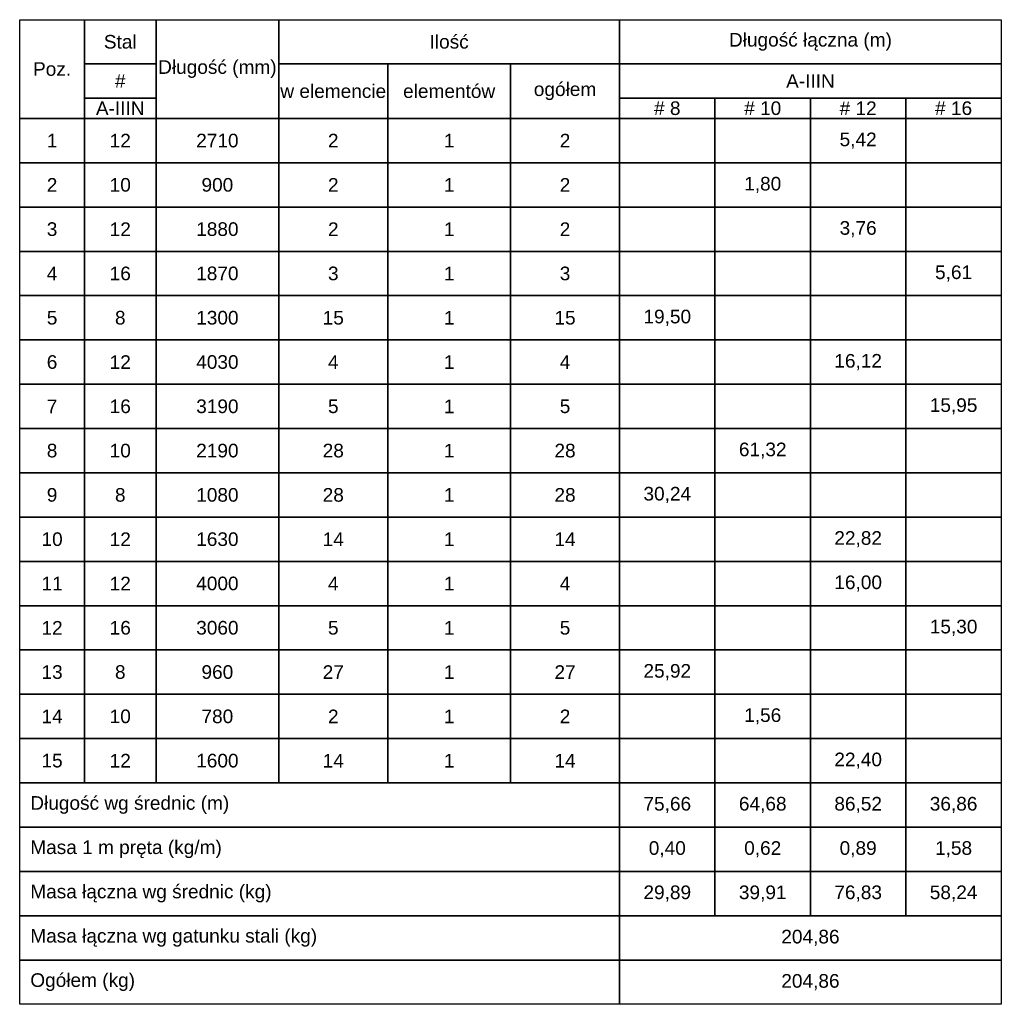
# Model space of a CAD drawing. Extents: x -1474 to 113191, y 0 to 75879.
# Tile 11 of 11: x 110311 to 113191, y 362 to 3252. Entities that reach past the tile are written whole.
import ezdxf

# ---------------------------------------------------------------- set-up
doc = ezdxf.new("R2010")
doc.units = 0
doc.header["$LTSCALE"] = 8
doc.header["$MEASUREMENT"] = 0
doc.layers.add('RCAD_tabele zbrojenia', color=7, linetype='Continuous')
doc.styles.add('style2', font='arial.ttf', dxfattribs={"height": 40})

msp = doc.modelspace()

# ---------------------------------------------------------------- linework, layer by layer
at = {"layer": 'RCAD_tabele zbrojenia', "color": 242}
for p, q in [((110311.12156, 3251.59317), (113191.12156, 3251.59317)), ((110311.12156, 361.59317), (110311.12156, 3251.59317)), ((110311.12156, 3251.59317), (110501.12156, 3251.59317)), ((110311.12156, 2961.59317), (110311.12156, 3251.59317)), ((110501.12156, 3251.59317), (110501.12156, 2961.59317)), ((110501.12156, 3251.59317), (110711.12156, 3251.59317)), ((110501.12156, 3121.59317), (110501.12156, 3251.59317)), ((110711.12156, 3251.59317), (111071.12156, 3251.59317)), ((110711.12156, 2961.59317), (110711.12156, 3251.59317)), ((110711.12156, 3251.59317), (110711.12156, 3121.59317)), ((111071.12156, 3251.59317), (111071.12156, 2961.59317)), ((111071.12156, 3251.59317), (112071.12156, 3251.59317)), ((111071.12156, 3121.59317), (111071.12156, 3251.59317)), ((112071.12156, 3251.59317), (112071.12156, 3121.59317)), ((112071.12156, 3251.59317), (113191.12156, 3251.59317)), ((112071.12156, 3121.59317), (112071.12156, 3251.59317)), ((113191.12156, 3251.59317), (113191.12156, 361.59317)), ((113191.12156, 3251.59317), (113191.12156, 3121.59317)), ((110711.12156, 3121.59317), (110501.12156, 3121.59317)), ((110501.12156, 3121.59317), (110711.12156, 3121.59317)), ((110501.12156, 3021.59317), (110501.12156, 3121.59317)), ((110711.12156, 3121.59317), (110711.12156, 3021.59317)), ((112071.12156, 3121.59317), (111071.12156, 3121.59317)), ((111071.12156, 3121.59317), (111391.12156, 3121.59317)), ((111071.12156, 2961.59317), (111071.12156, 3121.59317)), ((111391.12156, 3121.59317), (111751.12156, 3121.59317)), ((111391.12156, 2961.59317), (111391.12156, 3121.59317)), ((111391.12156, 3121.59317), (111391.12156, 2961.59317)), ((111751.12156, 3121.59317), (112071.12156, 3121.59317)), ((111751.12156, 2961.59317), (111751.12156, 3121.59317)), ((111751.12156, 3121.59317), (111751.12156, 2961.59317)), ((112071.12156, 3121.59317), (112071.12156, 2961.59317)), ((113191.12156, 3121.59317), (112071.12156, 3121.59317)), ((112071.12156, 3121.59317), (113191.12156, 3121.59317)), ((112071.12156, 3021.59317), (112071.12156, 3121.59317)), ((113191.12156, 3121.59317), (113191.12156, 3021.59317)), ((110711.12156, 3021.59317), (110501.12156, 3021.59317)), ((110501.12156, 3021.59317), (110711.12156, 3021.59317)), ((110501.12156, 2961.59317), (110501.12156, 3021.59317)), ((110711.12156, 3021.59317), (110711.12156, 2961.59317)), ((113191.12156, 3021.59317), (112071.12156, 3021.59317)), ((112071.12156, 3021.59317), (112351.12156, 3021.59317)), ((112071.12156, 2961.59317), (112071.12156, 3021.59317)), ((112351.12156, 3021.59317), (112351.12156, 2961.59317)), ((112351.12156, 3021.59317), (112631.12156, 3021.59317)), ((112351.12156, 2961.59317), (112351.12156, 3021.59317)), ((112631.12156, 3021.59317), (112631.12156, 2961.59317)), ((112631.12156, 3021.59317), (112911.12156, 3021.59317)), ((112631.12156, 2961.59317), (112631.12156, 3021.59317)), ((112911.12156, 3021.59317), (112911.12156, 2961.59317)), ((112911.12156, 3021.59317), (113191.12156, 3021.59317)), ((112911.12156, 2961.59317), (112911.12156, 3021.59317)), ((113191.12156, 3021.59317), (113191.12156, 2961.59317)), ((110501.12156, 2961.59317), (110311.12156, 2961.59317)), ((110311.12156, 2961.59317), (110501.12156, 2961.59317)), ((110311.12156, 2831.59317), (110311.12156, 2961.59317)), ((110711.12156, 2961.59317), (110501.12156, 2961.59317)), ((110501.12156, 2961.59317), (110501.12156, 2831.59317)), ((110501.12156, 2961.59317), (110711.12156, 2961.59317)), ((110501.12156, 2831.59317), (110501.12156, 2961.59317)), ((111071.12156, 2961.59317), (110711.12156, 2961.59317)), ((110711.12156, 2961.59317), (110711.12156, 2831.59317)), ((110711.12156, 2961.59317), (111071.12156, 2961.59317)), ((110711.12156, 2831.59317), (110711.12156, 2961.59317)), ((111391.12156, 2961.59317), (111071.12156, 2961.59317)), ((111071.12156, 2961.59317), (111071.12156, 2831.59317)), ((111071.12156, 2961.59317), (111391.12156, 2961.59317)), ((111071.12156, 2831.59317), (111071.12156, 2961.59317)), ((111751.12156, 2961.59317), (111391.12156, 2961.59317)), ((111391.12156, 2961.59317), (111391.12156, 2831.59317)), ((111391.12156, 2961.59317), (111751.12156, 2961.59317)), ((111391.12156, 2831.59317), (111391.12156, 2961.59317)), ((112071.12156, 2961.59317), (111751.12156, 2961.59317)), ((111751.12156, 2961.59317), (111751.12156, 2831.59317)), ((111751.12156, 2961.59317), (112071.12156, 2961.59317)), ((111751.12156, 2831.59317), (111751.12156, 2961.59317)), ((112351.12156, 2961.59317), (112071.12156, 2961.59317)), ((112071.12156, 2961.59317), (112071.12156, 2831.59317)), ((112071.12156, 2961.59317), (112351.12156, 2961.59317)), ((112071.12156, 2831.59317), (112071.12156, 2961.59317)), ((112631.12156, 2961.59317), (112351.12156, 2961.59317)), ((112351.12156, 2961.59317), (112351.12156, 2831.59317)), ((112351.12156, 2961.59317), (112631.12156, 2961.59317)), ((112351.12156, 2831.59317), (112351.12156, 2961.59317)), ((112911.12156, 2961.59317), (112631.12156, 2961.59317)), ((112631.12156, 2961.59317), (112631.12156, 2831.59317)), ((112631.12156, 2961.59317), (112911.12156, 2961.59317)), ((112631.12156, 2831.59317), (112631.12156, 2961.59317)), ((113191.12156, 2961.59317), (112911.12156, 2961.59317)), ((112911.12156, 2961.59317), (112911.12156, 2831.59317)), ((112911.12156, 2961.59317), (113191.12156, 2961.59317)), ((112911.12156, 2831.59317), (112911.12156, 2961.59317)), ((113191.12156, 2961.59317), (113191.12156, 2831.59317)), ((110501.12156, 2831.59317), (110311.12156, 2831.59317)), ((110311.12156, 2831.59317), (110501.12156, 2831.59317)), ((110311.12156, 2701.59317), (110311.12156, 2831.59317)), ((110711.12156, 2831.59317), (110501.12156, 2831.59317)), ((110501.12156, 2831.59317), (110501.12156, 2701.59317)), ((110501.12156, 2831.59317), (110711.12156, 2831.59317)), ((110501.12156, 2701.59317), (110501.12156, 2831.59317)), ((111071.12156, 2831.59317), (110711.12156, 2831.59317)), ((110711.12156, 2831.59317), (110711.12156, 2701.59317)), ((110711.12156, 2831.59317), (111071.12156, 2831.59317)), ((110711.12156, 2701.59317), (110711.12156, 2831.59317)), ((111391.12156, 2831.59317), (111071.12156, 2831.59317)), ((111071.12156, 2831.59317), (111071.12156, 2701.59317)), ((111071.12156, 2831.59317), (111391.12156, 2831.59317)), ((111071.12156, 2701.59317), (111071.12156, 2831.59317)), ((111751.12156, 2831.59317), (111391.12156, 2831.59317)), ((111391.12156, 2831.59317), (111391.12156, 2701.59317)), ((111391.12156, 2831.59317), (111751.12156, 2831.59317)), ((111391.12156, 2701.59317), (111391.12156, 2831.59317)), ((112071.12156, 2831.59317), (111751.12156, 2831.59317)), ((111751.12156, 2831.59317), (111751.12156, 2701.59317)), ((111751.12156, 2831.59317), (112071.12156, 2831.59317)), ((111751.12156, 2701.59317), (111751.12156, 2831.59317)), ((112351.12156, 2831.59317), (112071.12156, 2831.59317)), ((112071.12156, 2831.59317), (112071.12156, 2701.59317)), ((112071.12156, 2831.59317), (112351.12156, 2831.59317)), ((112071.12156, 2701.59317), (112071.12156, 2831.59317)), ((112631.12156, 2831.59317), (112351.12156, 2831.59317)), ((112351.12156, 2831.59317), (112351.12156, 2701.59317)), ((112351.12156, 2831.59317), (112631.12156, 2831.59317)), ((112351.12156, 2701.59317), (112351.12156, 2831.59317)), ((112911.12156, 2831.59317), (112631.12156, 2831.59317)), ((112631.12156, 2831.59317), (112631.12156, 2701.59317)), ((112631.12156, 2831.59317), (112911.12156, 2831.59317)), ((112631.12156, 2701.59317), (112631.12156, 2831.59317)), ((113191.12156, 2831.59317), (112911.12156, 2831.59317)), ((112911.12156, 2831.59317), (112911.12156, 2701.59317)), ((112911.12156, 2831.59317), (113191.12156, 2831.59317)), ((112911.12156, 2701.59317), (112911.12156, 2831.59317)), ((113191.12156, 2831.59317), (113191.12156, 2701.59317)), ((110501.12156, 2701.59317), (110311.12156, 2701.59317)), ((110311.12156, 2701.59317), (110501.12156, 2701.59317)), ((110311.12156, 2571.59317), (110311.12156, 2701.59317)), ((110711.12156, 2701.59317), (110501.12156, 2701.59317)), ((110501.12156, 2701.59317), (110501.12156, 2571.59317)), ((110501.12156, 2701.59317), (110711.12156, 2701.59317)), ((110501.12156, 2571.59317), (110501.12156, 2701.59317)), ((111071.12156, 2701.59317), (110711.12156, 2701.59317)), ((110711.12156, 2701.59317), (110711.12156, 2571.59317)), ((110711.12156, 2701.59317), (111071.12156, 2701.59317)), ((110711.12156, 2571.59317), (110711.12156, 2701.59317)), ((111391.12156, 2701.59317), (111071.12156, 2701.59317)), ((111071.12156, 2701.59317), (111071.12156, 2571.59317)), ((111071.12156, 2701.59317), (111391.12156, 2701.59317)), ((111071.12156, 2571.59317), (111071.12156, 2701.59317)), ((111751.12156, 2701.59317), (111391.12156, 2701.59317)), ((111391.12156, 2701.59317), (111391.12156, 2571.59317)), ((111391.12156, 2701.59317), (111751.12156, 2701.59317)), ((111391.12156, 2571.59317), (111391.12156, 2701.59317)), ((112071.12156, 2701.59317), (111751.12156, 2701.59317)), ((111751.12156, 2701.59317), (111751.12156, 2571.59317)), ((111751.12156, 2701.59317), (112071.12156, 2701.59317)), ((111751.12156, 2571.59317), (111751.12156, 2701.59317)), ((112351.12156, 2701.59317), (112071.12156, 2701.59317)), ((112071.12156, 2701.59317), (112071.12156, 2571.59317)), ((112071.12156, 2701.59317), (112351.12156, 2701.59317)), ((112071.12156, 2571.59317), (112071.12156, 2701.59317)), ((112631.12156, 2701.59317), (112351.12156, 2701.59317)), ((112351.12156, 2701.59317), (112351.12156, 2571.59317)), ((112351.12156, 2701.59317), (112631.12156, 2701.59317)), ((112351.12156, 2571.59317), (112351.12156, 2701.59317)), ((112911.12156, 2701.59317), (112631.12156, 2701.59317)), ((112631.12156, 2701.59317), (112631.12156, 2571.59317)), ((112631.12156, 2701.59317), (112911.12156, 2701.59317)), ((112631.12156, 2571.59317), (112631.12156, 2701.59317)), ((113191.12156, 2701.59317), (112911.12156, 2701.59317)), ((112911.12156, 2701.59317), (112911.12156, 2571.59317)), ((112911.12156, 2701.59317), (113191.12156, 2701.59317)), ((112911.12156, 2571.59317), (112911.12156, 2701.59317)), ((113191.12156, 2701.59317), (113191.12156, 2571.59317)), ((110501.12156, 2571.59317), (110311.12156, 2571.59317)), ((110311.12156, 2571.59317), (110501.12156, 2571.59317)), ((110311.12156, 2441.59317), (110311.12156, 2571.59317)), ((110711.12156, 2571.59317), (110501.12156, 2571.59317)), ((110501.12156, 2571.59317), (110501.12156, 2441.59317)), ((110501.12156, 2571.59317), (110711.12156, 2571.59317)), ((110501.12156, 2441.59317), (110501.12156, 2571.59317)), ((111071.12156, 2571.59317), (110711.12156, 2571.59317)), ((110711.12156, 2571.59317), (110711.12156, 2441.59317)), ((110711.12156, 2571.59317), (111071.12156, 2571.59317)), ((110711.12156, 2441.59317), (110711.12156, 2571.59317)), ((111391.12156, 2571.59317), (111071.12156, 2571.59317)), ((111071.12156, 2571.59317), (111071.12156, 2441.59317)), ((111071.12156, 2571.59317), (111391.12156, 2571.59317)), ((111071.12156, 2441.59317), (111071.12156, 2571.59317)), ((111751.12156, 2571.59317), (111391.12156, 2571.59317)), ((111391.12156, 2571.59317), (111391.12156, 2441.59317)), ((111391.12156, 2571.59317), (111751.12156, 2571.59317)), ((111391.12156, 2441.59317), (111391.12156, 2571.59317)), ((112071.12156, 2571.59317), (111751.12156, 2571.59317)), ((111751.12156, 2571.59317), (111751.12156, 2441.59317)), ((111751.12156, 2571.59317), (112071.12156, 2571.59317)), ((111751.12156, 2441.59317), (111751.12156, 2571.59317)), ((112351.12156, 2571.59317), (112071.12156, 2571.59317)), ((112071.12156, 2571.59317), (112071.12156, 2441.59317)), ((112071.12156, 2571.59317), (112351.12156, 2571.59317)), ((112071.12156, 2441.59317), (112071.12156, 2571.59317)), ((112631.12156, 2571.59317), (112351.12156, 2571.59317)), ((112351.12156, 2571.59317), (112351.12156, 2441.59317)), ((112351.12156, 2571.59317), (112631.12156, 2571.59317)), ((112351.12156, 2441.59317), (112351.12156, 2571.59317)), ((112911.12156, 2571.59317), (112631.12156, 2571.59317)), ((112631.12156, 2571.59317), (112631.12156, 2441.59317)), ((112631.12156, 2571.59317), (112911.12156, 2571.59317)), ((112631.12156, 2441.59317), (112631.12156, 2571.59317)), ((113191.12156, 2571.59317), (112911.12156, 2571.59317)), ((112911.12156, 2571.59317), (112911.12156, 2441.59317)), ((112911.12156, 2571.59317), (113191.12156, 2571.59317)), ((112911.12156, 2441.59317), (112911.12156, 2571.59317)), ((113191.12156, 2571.59317), (113191.12156, 2441.59317)), ((110501.12156, 2441.59317), (110311.12156, 2441.59317)), ((110311.12156, 2441.59317), (110501.12156, 2441.59317)), ((110311.12156, 2311.59317), (110311.12156, 2441.59317)), ((110711.12156, 2441.59317), (110501.12156, 2441.59317)), ((110501.12156, 2441.59317), (110501.12156, 2311.59317)), ((110501.12156, 2441.59317), (110711.12156, 2441.59317)), ((110501.12156, 2311.59317), (110501.12156, 2441.59317)), ((111071.12156, 2441.59317), (110711.12156, 2441.59317)), ((110711.12156, 2441.59317), (110711.12156, 2311.59317)), ((110711.12156, 2441.59317), (111071.12156, 2441.59317)), ((110711.12156, 2311.59317), (110711.12156, 2441.59317)), ((111391.12156, 2441.59317), (111071.12156, 2441.59317)), ((111071.12156, 2441.59317), (111071.12156, 2311.59317)), ((111071.12156, 2441.59317), (111391.12156, 2441.59317)), ((111071.12156, 2311.59317), (111071.12156, 2441.59317)), ((111751.12156, 2441.59317), (111391.12156, 2441.59317)), ((111391.12156, 2441.59317), (111391.12156, 2311.59317)), ((111391.12156, 2441.59317), (111751.12156, 2441.59317)), ((111391.12156, 2311.59317), (111391.12156, 2441.59317)), ((112071.12156, 2441.59317), (111751.12156, 2441.59317)), ((111751.12156, 2441.59317), (111751.12156, 2311.59317)), ((111751.12156, 2441.59317), (112071.12156, 2441.59317)), ((111751.12156, 2311.59317), (111751.12156, 2441.59317)), ((112351.12156, 2441.59317), (112071.12156, 2441.59317)), ((112071.12156, 2441.59317), (112071.12156, 2311.59317)), ((112071.12156, 2441.59317), (112351.12156, 2441.59317)), ((112071.12156, 2311.59317), (112071.12156, 2441.59317)), ((112631.12156, 2441.59317), (112351.12156, 2441.59317)), ((112351.12156, 2441.59317), (112351.12156, 2311.59317)), ((112351.12156, 2441.59317), (112631.12156, 2441.59317)), ((112351.12156, 2311.59317), (112351.12156, 2441.59317)), ((112911.12156, 2441.59317), (112631.12156, 2441.59317)), ((112631.12156, 2441.59317), (112631.12156, 2311.59317)), ((112631.12156, 2441.59317), (112911.12156, 2441.59317)), ((112631.12156, 2311.59317), (112631.12156, 2441.59317)), ((113191.12156, 2441.59317), (112911.12156, 2441.59317)), ((112911.12156, 2441.59317), (112911.12156, 2311.59317)), ((112911.12156, 2441.59317), (113191.12156, 2441.59317)), ((112911.12156, 2311.59317), (112911.12156, 2441.59317)), ((113191.12156, 2441.59317), (113191.12156, 2311.59317)), ((110501.12156, 2311.59317), (110311.12156, 2311.59317)), ((110311.12156, 2311.59317), (110501.12156, 2311.59317)), ((110311.12156, 2181.59317), (110311.12156, 2311.59317)), ((110711.12156, 2311.59317), (110501.12156, 2311.59317)), ((110501.12156, 2311.59317), (110501.12156, 2181.59317)), ((110501.12156, 2311.59317), (110711.12156, 2311.59317)), ((110501.12156, 2181.59317), (110501.12156, 2311.59317)), ((111071.12156, 2311.59317), (110711.12156, 2311.59317)), ((110711.12156, 2311.59317), (110711.12156, 2181.59317)), ((110711.12156, 2311.59317), (111071.12156, 2311.59317)), ((110711.12156, 2181.59317), (110711.12156, 2311.59317)), ((111391.12156, 2311.59317), (111071.12156, 2311.59317)), ((111071.12156, 2311.59317), (111071.12156, 2181.59317)), ((111071.12156, 2311.59317), (111391.12156, 2311.59317)), ((111071.12156, 2181.59317), (111071.12156, 2311.59317)), ((111751.12156, 2311.59317), (111391.12156, 2311.59317)), ((111391.12156, 2311.59317), (111391.12156, 2181.59317)), ((111391.12156, 2311.59317), (111751.12156, 2311.59317)), ((111391.12156, 2181.59317), (111391.12156, 2311.59317)), ((112071.12156, 2311.59317), (111751.12156, 2311.59317)), ((111751.12156, 2311.59317), (111751.12156, 2181.59317)), ((111751.12156, 2311.59317), (112071.12156, 2311.59317)), ((111751.12156, 2181.59317), (111751.12156, 2311.59317)), ((112351.12156, 2311.59317), (112071.12156, 2311.59317)), ((112071.12156, 2311.59317), (112071.12156, 2181.59317)), ((112071.12156, 2311.59317), (112351.12156, 2311.59317)), ((112071.12156, 2181.59317), (112071.12156, 2311.59317)), ((112631.12156, 2311.59317), (112351.12156, 2311.59317)), ((112351.12156, 2311.59317), (112351.12156, 2181.59317)), ((112351.12156, 2311.59317), (112631.12156, 2311.59317)), ((112351.12156, 2181.59317), (112351.12156, 2311.59317)), ((112911.12156, 2311.59317), (112631.12156, 2311.59317)), ((112631.12156, 2311.59317), (112631.12156, 2181.59317)), ((112631.12156, 2311.59317), (112911.12156, 2311.59317)), ((112631.12156, 2181.59317), (112631.12156, 2311.59317)), ((113191.12156, 2311.59317), (112911.12156, 2311.59317)), ((112911.12156, 2311.59317), (112911.12156, 2181.59317)), ((112911.12156, 2311.59317), (113191.12156, 2311.59317)), ((112911.12156, 2181.59317), (112911.12156, 2311.59317)), ((113191.12156, 2311.59317), (113191.12156, 2181.59317)), ((110501.12156, 2181.59317), (110311.12156, 2181.59317)), ((110311.12156, 2181.59317), (110501.12156, 2181.59317)), ((110311.12156, 2051.59317), (110311.12156, 2181.59317)), ((110711.12156, 2181.59317), (110501.12156, 2181.59317)), ((110501.12156, 2181.59317), (110501.12156, 2051.59317)), ((110501.12156, 2181.59317), (110711.12156, 2181.59317)), ((110501.12156, 2051.59317), (110501.12156, 2181.59317)), ((111071.12156, 2181.59317), (110711.12156, 2181.59317)), ((110711.12156, 2181.59317), (110711.12156, 2051.59317)), ((110711.12156, 2181.59317), (111071.12156, 2181.59317)), ((110711.12156, 2051.59317), (110711.12156, 2181.59317)), ((111391.12156, 2181.59317), (111071.12156, 2181.59317)), ((111071.12156, 2181.59317), (111071.12156, 2051.59317)), ((111071.12156, 2181.59317), (111391.12156, 2181.59317)), ((111071.12156, 2051.59317), (111071.12156, 2181.59317)), ((111751.12156, 2181.59317), (111391.12156, 2181.59317)), ((111391.12156, 2181.59317), (111391.12156, 2051.59317)), ((111391.12156, 2181.59317), (111751.12156, 2181.59317)), ((111391.12156, 2051.59317), (111391.12156, 2181.59317)), ((112071.12156, 2181.59317), (111751.12156, 2181.59317)), ((111751.12156, 2181.59317), (111751.12156, 2051.59317)), ((111751.12156, 2181.59317), (112071.12156, 2181.59317)), ((111751.12156, 2051.59317), (111751.12156, 2181.59317)), ((112351.12156, 2181.59317), (112071.12156, 2181.59317)), ((112071.12156, 2181.59317), (112071.12156, 2051.59317)), ((112071.12156, 2181.59317), (112351.12156, 2181.59317)), ((112071.12156, 2051.59317), (112071.12156, 2181.59317)), ((112631.12156, 2181.59317), (112351.12156, 2181.59317)), ((112351.12156, 2181.59317), (112351.12156, 2051.59317)), ((112351.12156, 2181.59317), (112631.12156, 2181.59317)), ((112351.12156, 2051.59317), (112351.12156, 2181.59317)), ((112911.12156, 2181.59317), (112631.12156, 2181.59317)), ((112631.12156, 2181.59317), (112631.12156, 2051.59317)), ((112631.12156, 2181.59317), (112911.12156, 2181.59317)), ((112631.12156, 2051.59317), (112631.12156, 2181.59317)), ((113191.12156, 2181.59317), (112911.12156, 2181.59317)), ((112911.12156, 2181.59317), (112911.12156, 2051.59317)), ((112911.12156, 2181.59317), (113191.12156, 2181.59317)), ((112911.12156, 2051.59317), (112911.12156, 2181.59317)), ((113191.12156, 2181.59317), (113191.12156, 2051.59317)), ((110501.12156, 2051.59317), (110311.12156, 2051.59317)), ((110311.12156, 2051.59317), (110501.12156, 2051.59317)), ((110311.12156, 1921.59317), (110311.12156, 2051.59317)), ((110711.12156, 2051.59317), (110501.12156, 2051.59317)), ((110501.12156, 2051.59317), (110501.12156, 1921.59317)), ((110501.12156, 2051.59317), (110711.12156, 2051.59317)), ((110501.12156, 1921.59317), (110501.12156, 2051.59317)), ((111071.12156, 2051.59317), (110711.12156, 2051.59317)), ((110711.12156, 2051.59317), (110711.12156, 1921.59317)), ((110711.12156, 2051.59317), (111071.12156, 2051.59317)), ((110711.12156, 1921.59317), (110711.12156, 2051.59317)), ((111391.12156, 2051.59317), (111071.12156, 2051.59317)), ((111071.12156, 2051.59317), (111071.12156, 1921.59317)), ((111071.12156, 2051.59317), (111391.12156, 2051.59317)), ((111071.12156, 1921.59317), (111071.12156, 2051.59317)), ((111751.12156, 2051.59317), (111391.12156, 2051.59317)), ((111391.12156, 2051.59317), (111391.12156, 1921.59317)), ((111391.12156, 2051.59317), (111751.12156, 2051.59317)), ((111391.12156, 1921.59317), (111391.12156, 2051.59317)), ((112071.12156, 2051.59317), (111751.12156, 2051.59317)), ((111751.12156, 2051.59317), (111751.12156, 1921.59317)), ((111751.12156, 2051.59317), (112071.12156, 2051.59317)), ((111751.12156, 1921.59317), (111751.12156, 2051.59317)), ((112351.12156, 2051.59317), (112071.12156, 2051.59317)), ((112071.12156, 2051.59317), (112071.12156, 1921.59317)), ((112071.12156, 2051.59317), (112351.12156, 2051.59317)), ((112071.12156, 1921.59317), (112071.12156, 2051.59317)), ((112631.12156, 2051.59317), (112351.12156, 2051.59317)), ((112351.12156, 2051.59317), (112351.12156, 1921.59317)), ((112351.12156, 2051.59317), (112631.12156, 2051.59317)), ((112351.12156, 1921.59317), (112351.12156, 2051.59317)), ((112911.12156, 2051.59317), (112631.12156, 2051.59317)), ((112631.12156, 2051.59317), (112631.12156, 1921.59317)), ((112631.12156, 2051.59317), (112911.12156, 2051.59317)), ((112631.12156, 1921.59317), (112631.12156, 2051.59317)), ((113191.12156, 2051.59317), (112911.12156, 2051.59317)), ((112911.12156, 2051.59317), (112911.12156, 1921.59317)), ((112911.12156, 2051.59317), (113191.12156, 2051.59317)), ((112911.12156, 1921.59317), (112911.12156, 2051.59317)), ((113191.12156, 2051.59317), (113191.12156, 1921.59317)), ((110501.12156, 1921.59317), (110311.12156, 1921.59317)), ((110311.12156, 1921.59317), (110501.12156, 1921.59317)), ((110311.12156, 1791.59317), (110311.12156, 1921.59317)), ((110711.12156, 1921.59317), (110501.12156, 1921.59317)), ((110501.12156, 1921.59317), (110501.12156, 1791.59317)), ((110501.12156, 1921.59317), (110711.12156, 1921.59317)), ((110501.12156, 1791.59317), (110501.12156, 1921.59317)), ((111071.12156, 1921.59317), (110711.12156, 1921.59317)), ((110711.12156, 1921.59317), (110711.12156, 1791.59317)), ((110711.12156, 1921.59317), (111071.12156, 1921.59317)), ((110711.12156, 1791.59317), (110711.12156, 1921.59317)), ((111391.12156, 1921.59317), (111071.12156, 1921.59317)), ((111071.12156, 1921.59317), (111071.12156, 1791.59317)), ((111071.12156, 1921.59317), (111391.12156, 1921.59317)), ((111071.12156, 1791.59317), (111071.12156, 1921.59317)), ((111751.12156, 1921.59317), (111391.12156, 1921.59317)), ((111391.12156, 1921.59317), (111391.12156, 1791.59317)), ((111391.12156, 1921.59317), (111751.12156, 1921.59317)), ((111391.12156, 1791.59317), (111391.12156, 1921.59317)), ((112071.12156, 1921.59317), (111751.12156, 1921.59317)), ((111751.12156, 1921.59317), (111751.12156, 1791.59317)), ((111751.12156, 1921.59317), (112071.12156, 1921.59317)), ((111751.12156, 1791.59317), (111751.12156, 1921.59317)), ((112351.12156, 1921.59317), (112071.12156, 1921.59317)), ((112071.12156, 1921.59317), (112071.12156, 1791.59317)), ((112071.12156, 1921.59317), (112351.12156, 1921.59317)), ((112071.12156, 1791.59317), (112071.12156, 1921.59317)), ((112631.12156, 1921.59317), (112351.12156, 1921.59317)), ((112351.12156, 1921.59317), (112351.12156, 1791.59317)), ((112351.12156, 1921.59317), (112631.12156, 1921.59317)), ((112351.12156, 1791.59317), (112351.12156, 1921.59317)), ((112911.12156, 1921.59317), (112631.12156, 1921.59317)), ((112631.12156, 1921.59317), (112631.12156, 1791.59317)), ((112631.12156, 1921.59317), (112911.12156, 1921.59317)), ((112631.12156, 1791.59317), (112631.12156, 1921.59317)), ((113191.12156, 1921.59317), (112911.12156, 1921.59317)), ((112911.12156, 1921.59317), (112911.12156, 1791.59317)), ((112911.12156, 1921.59317), (113191.12156, 1921.59317)), ((112911.12156, 1791.59317), (112911.12156, 1921.59317)), ((113191.12156, 1921.59317), (113191.12156, 1791.59317)), ((110501.12156, 1791.59317), (110311.12156, 1791.59317)), ((110311.12156, 1791.59317), (110501.12156, 1791.59317)), ((110311.12156, 1661.59317), (110311.12156, 1791.59317)), ((110711.12156, 1791.59317), (110501.12156, 1791.59317)), ((110501.12156, 1791.59317), (110501.12156, 1661.59317)), ((110501.12156, 1791.59317), (110711.12156, 1791.59317)), ((110501.12156, 1661.59317), (110501.12156, 1791.59317)), ((111071.12156, 1791.59317), (110711.12156, 1791.59317)), ((110711.12156, 1791.59317), (110711.12156, 1661.59317)), ((110711.12156, 1791.59317), (111071.12156, 1791.59317)), ((110711.12156, 1661.59317), (110711.12156, 1791.59317)), ((111391.12156, 1791.59317), (111071.12156, 1791.59317)), ((111071.12156, 1791.59317), (111071.12156, 1661.59317)), ((111071.12156, 1791.59317), (111391.12156, 1791.59317)), ((111071.12156, 1661.59317), (111071.12156, 1791.59317)), ((111751.12156, 1791.59317), (111391.12156, 1791.59317)), ((111391.12156, 1791.59317), (111391.12156, 1661.59317)), ((111391.12156, 1791.59317), (111751.12156, 1791.59317)), ((111391.12156, 1661.59317), (111391.12156, 1791.59317)), ((112071.12156, 1791.59317), (111751.12156, 1791.59317)), ((111751.12156, 1791.59317), (111751.12156, 1661.59317)), ((111751.12156, 1791.59317), (112071.12156, 1791.59317)), ((111751.12156, 1661.59317), (111751.12156, 1791.59317)), ((112351.12156, 1791.59317), (112071.12156, 1791.59317)), ((112071.12156, 1791.59317), (112071.12156, 1661.59317)), ((112071.12156, 1791.59317), (112351.12156, 1791.59317)), ((112071.12156, 1661.59317), (112071.12156, 1791.59317)), ((112631.12156, 1791.59317), (112351.12156, 1791.59317)), ((112351.12156, 1791.59317), (112351.12156, 1661.59317)), ((112351.12156, 1791.59317), (112631.12156, 1791.59317)), ((112351.12156, 1661.59317), (112351.12156, 1791.59317)), ((112911.12156, 1791.59317), (112631.12156, 1791.59317)), ((112631.12156, 1791.59317), (112631.12156, 1661.59317)), ((112631.12156, 1791.59317), (112911.12156, 1791.59317)), ((112631.12156, 1661.59317), (112631.12156, 1791.59317)), ((113191.12156, 1791.59317), (112911.12156, 1791.59317)), ((112911.12156, 1791.59317), (112911.12156, 1661.59317)), ((112911.12156, 1791.59317), (113191.12156, 1791.59317)), ((112911.12156, 1661.59317), (112911.12156, 1791.59317)), ((113191.12156, 1791.59317), (113191.12156, 1661.59317)), ((110501.12156, 1661.59317), (110311.12156, 1661.59317)), ((110311.12156, 1661.59317), (110501.12156, 1661.59317)), ((110311.12156, 1531.59317), (110311.12156, 1661.59317)), ((110711.12156, 1661.59317), (110501.12156, 1661.59317)), ((110501.12156, 1661.59317), (110501.12156, 1531.59317)), ((110501.12156, 1661.59317), (110711.12156, 1661.59317)), ((110501.12156, 1531.59317), (110501.12156, 1661.59317)), ((111071.12156, 1661.59317), (110711.12156, 1661.59317)), ((110711.12156, 1661.59317), (110711.12156, 1531.59317)), ((110711.12156, 1661.59317), (111071.12156, 1661.59317)), ((110711.12156, 1531.59317), (110711.12156, 1661.59317)), ((111391.12156, 1661.59317), (111071.12156, 1661.59317)), ((111071.12156, 1661.59317), (111071.12156, 1531.59317)), ((111071.12156, 1661.59317), (111391.12156, 1661.59317)), ((111071.12156, 1531.59317), (111071.12156, 1661.59317)), ((111751.12156, 1661.59317), (111391.12156, 1661.59317)), ((111391.12156, 1661.59317), (111391.12156, 1531.59317)), ((111391.12156, 1661.59317), (111751.12156, 1661.59317)), ((111391.12156, 1531.59317), (111391.12156, 1661.59317)), ((112071.12156, 1661.59317), (111751.12156, 1661.59317)), ((111751.12156, 1661.59317), (111751.12156, 1531.59317)), ((111751.12156, 1661.59317), (112071.12156, 1661.59317)), ((111751.12156, 1531.59317), (111751.12156, 1661.59317)), ((112351.12156, 1661.59317), (112071.12156, 1661.59317)), ((112071.12156, 1661.59317), (112071.12156, 1531.59317)), ((112071.12156, 1661.59317), (112351.12156, 1661.59317)), ((112071.12156, 1531.59317), (112071.12156, 1661.59317)), ((112631.12156, 1661.59317), (112351.12156, 1661.59317)), ((112351.12156, 1661.59317), (112351.12156, 1531.59317)), ((112351.12156, 1661.59317), (112631.12156, 1661.59317)), ((112351.12156, 1531.59317), (112351.12156, 1661.59317)), ((112911.12156, 1661.59317), (112631.12156, 1661.59317)), ((112631.12156, 1661.59317), (112631.12156, 1531.59317)), ((112631.12156, 1661.59317), (112911.12156, 1661.59317)), ((112631.12156, 1531.59317), (112631.12156, 1661.59317)), ((113191.12156, 1661.59317), (112911.12156, 1661.59317)), ((112911.12156, 1661.59317), (112911.12156, 1531.59317)), ((112911.12156, 1661.59317), (113191.12156, 1661.59317)), ((112911.12156, 1531.59317), (112911.12156, 1661.59317)), ((113191.12156, 1661.59317), (113191.12156, 1531.59317)), ((110501.12156, 1531.59317), (110311.12156, 1531.59317)), ((110311.12156, 1531.59317), (110501.12156, 1531.59317)), ((110311.12156, 1401.59317), (110311.12156, 1531.59317)), ((110711.12156, 1531.59317), (110501.12156, 1531.59317)), ((110501.12156, 1531.59317), (110501.12156, 1401.59317)), ((110501.12156, 1531.59317), (110711.12156, 1531.59317)), ((110501.12156, 1401.59317), (110501.12156, 1531.59317)), ((111071.12156, 1531.59317), (110711.12156, 1531.59317)), ((110711.12156, 1531.59317), (110711.12156, 1401.59317)), ((110711.12156, 1531.59317), (111071.12156, 1531.59317)), ((110711.12156, 1401.59317), (110711.12156, 1531.59317)), ((111391.12156, 1531.59317), (111071.12156, 1531.59317)), ((111071.12156, 1531.59317), (111071.12156, 1401.59317)), ((111071.12156, 1531.59317), (111391.12156, 1531.59317)), ((111071.12156, 1401.59317), (111071.12156, 1531.59317)), ((111751.12156, 1531.59317), (111391.12156, 1531.59317)), ((111391.12156, 1531.59317), (111391.12156, 1401.59317)), ((111391.12156, 1531.59317), (111751.12156, 1531.59317)), ((111391.12156, 1401.59317), (111391.12156, 1531.59317)), ((112071.12156, 1531.59317), (111751.12156, 1531.59317)), ((111751.12156, 1531.59317), (111751.12156, 1401.59317)), ((111751.12156, 1531.59317), (112071.12156, 1531.59317)), ((111751.12156, 1401.59317), (111751.12156, 1531.59317)), ((112351.12156, 1531.59317), (112071.12156, 1531.59317)), ((112071.12156, 1531.59317), (112071.12156, 1401.59317)), ((112071.12156, 1531.59317), (112351.12156, 1531.59317)), ((112071.12156, 1401.59317), (112071.12156, 1531.59317)), ((112631.12156, 1531.59317), (112351.12156, 1531.59317)), ((112351.12156, 1531.59317), (112351.12156, 1401.59317)), ((112351.12156, 1531.59317), (112631.12156, 1531.59317)), ((112351.12156, 1401.59317), (112351.12156, 1531.59317)), ((112911.12156, 1531.59317), (112631.12156, 1531.59317)), ((112631.12156, 1531.59317), (112631.12156, 1401.59317)), ((112631.12156, 1531.59317), (112911.12156, 1531.59317)), ((112631.12156, 1401.59317), (112631.12156, 1531.59317)), ((113191.12156, 1531.59317), (112911.12156, 1531.59317)), ((112911.12156, 1531.59317), (112911.12156, 1401.59317)), ((112911.12156, 1531.59317), (113191.12156, 1531.59317)), ((112911.12156, 1401.59317), (112911.12156, 1531.59317)), ((113191.12156, 1531.59317), (113191.12156, 1401.59317)), ((110501.12156, 1401.59317), (110311.12156, 1401.59317)), ((110311.12156, 1401.59317), (110501.12156, 1401.59317)), ((110311.12156, 1271.59317), (110311.12156, 1401.59317)), ((110711.12156, 1401.59317), (110501.12156, 1401.59317)), ((110501.12156, 1401.59317), (110501.12156, 1271.59317)), ((110501.12156, 1401.59317), (110711.12156, 1401.59317)), ((110501.12156, 1271.59317), (110501.12156, 1401.59317)), ((111071.12156, 1401.59317), (110711.12156, 1401.59317)), ((110711.12156, 1401.59317), (110711.12156, 1271.59317)), ((110711.12156, 1401.59317), (111071.12156, 1401.59317)), ((110711.12156, 1271.59317), (110711.12156, 1401.59317)), ((111391.12156, 1401.59317), (111071.12156, 1401.59317)), ((111071.12156, 1401.59317), (111071.12156, 1271.59317)), ((111071.12156, 1401.59317), (111391.12156, 1401.59317)), ((111071.12156, 1271.59317), (111071.12156, 1401.59317)), ((111751.12156, 1401.59317), (111391.12156, 1401.59317)), ((111391.12156, 1401.59317), (111391.12156, 1271.59317)), ((111391.12156, 1401.59317), (111751.12156, 1401.59317)), ((111391.12156, 1271.59317), (111391.12156, 1401.59317)), ((112071.12156, 1401.59317), (111751.12156, 1401.59317)), ((111751.12156, 1401.59317), (111751.12156, 1271.59317)), ((111751.12156, 1401.59317), (112071.12156, 1401.59317)), ((111751.12156, 1271.59317), (111751.12156, 1401.59317)), ((112351.12156, 1401.59317), (112071.12156, 1401.59317)), ((112071.12156, 1401.59317), (112071.12156, 1271.59317)), ((112071.12156, 1401.59317), (112351.12156, 1401.59317)), ((112071.12156, 1271.59317), (112071.12156, 1401.59317)), ((112631.12156, 1401.59317), (112351.12156, 1401.59317)), ((112351.12156, 1401.59317), (112351.12156, 1271.59317)), ((112351.12156, 1401.59317), (112631.12156, 1401.59317)), ((112351.12156, 1271.59317), (112351.12156, 1401.59317)), ((112911.12156, 1401.59317), (112631.12156, 1401.59317)), ((112631.12156, 1401.59317), (112631.12156, 1271.59317)), ((112631.12156, 1401.59317), (112911.12156, 1401.59317)), ((112631.12156, 1271.59317), (112631.12156, 1401.59317)), ((113191.12156, 1401.59317), (112911.12156, 1401.59317)), ((112911.12156, 1401.59317), (112911.12156, 1271.59317)), ((112911.12156, 1401.59317), (113191.12156, 1401.59317)), ((112911.12156, 1271.59317), (112911.12156, 1401.59317)), ((113191.12156, 1401.59317), (113191.12156, 1271.59317)), ((110501.12156, 1271.59317), (110311.12156, 1271.59317)), ((110311.12156, 1271.59317), (110501.12156, 1271.59317)), ((110311.12156, 1141.59317), (110311.12156, 1271.59317)), ((110711.12156, 1271.59317), (110501.12156, 1271.59317)), ((110501.12156, 1271.59317), (110501.12156, 1141.59317)), ((110501.12156, 1271.59317), (110711.12156, 1271.59317)), ((110501.12156, 1141.59317), (110501.12156, 1271.59317)), ((111071.12156, 1271.59317), (110711.12156, 1271.59317)), ((110711.12156, 1271.59317), (110711.12156, 1141.59317)), ((110711.12156, 1271.59317), (111071.12156, 1271.59317)), ((110711.12156, 1141.59317), (110711.12156, 1271.59317)), ((111391.12156, 1271.59317), (111071.12156, 1271.59317)), ((111071.12156, 1271.59317), (111071.12156, 1141.59317)), ((111071.12156, 1271.59317), (111391.12156, 1271.59317)), ((111071.12156, 1141.59317), (111071.12156, 1271.59317)), ((111751.12156, 1271.59317), (111391.12156, 1271.59317)), ((111391.12156, 1271.59317), (111391.12156, 1141.59317)), ((111391.12156, 1271.59317), (111751.12156, 1271.59317)), ((111391.12156, 1141.59317), (111391.12156, 1271.59317)), ((112071.12156, 1271.59317), (111751.12156, 1271.59317)), ((111751.12156, 1271.59317), (111751.12156, 1141.59317)), ((111751.12156, 1271.59317), (112071.12156, 1271.59317)), ((111751.12156, 1141.59317), (111751.12156, 1271.59317)), ((112351.12156, 1271.59317), (112071.12156, 1271.59317)), ((112071.12156, 1271.59317), (112071.12156, 1141.59317)), ((112071.12156, 1271.59317), (112351.12156, 1271.59317)), ((112071.12156, 1141.59317), (112071.12156, 1271.59317)), ((112631.12156, 1271.59317), (112351.12156, 1271.59317)), ((112351.12156, 1271.59317), (112351.12156, 1141.59317)), ((112351.12156, 1271.59317), (112631.12156, 1271.59317)), ((112351.12156, 1141.59317), (112351.12156, 1271.59317)), ((112911.12156, 1271.59317), (112631.12156, 1271.59317)), ((112631.12156, 1271.59317), (112631.12156, 1141.59317)), ((112631.12156, 1271.59317), (112911.12156, 1271.59317)), ((112631.12156, 1141.59317), (112631.12156, 1271.59317)), ((113191.12156, 1271.59317), (112911.12156, 1271.59317)), ((112911.12156, 1271.59317), (112911.12156, 1141.59317)), ((112911.12156, 1271.59317), (113191.12156, 1271.59317)), ((112911.12156, 1141.59317), (112911.12156, 1271.59317)), ((113191.12156, 1271.59317), (113191.12156, 1141.59317)), ((110501.12156, 1141.59317), (110311.12156, 1141.59317)), ((110311.12156, 1141.59317), (110501.12156, 1141.59317)), ((110311.12156, 1011.59317), (110311.12156, 1141.59317)), ((110711.12156, 1141.59317), (110501.12156, 1141.59317)), ((110501.12156, 1141.59317), (110501.12156, 1011.59317)), ((110501.12156, 1141.59317), (110711.12156, 1141.59317)), ((110501.12156, 1011.59317), (110501.12156, 1141.59317)), ((111071.12156, 1141.59317), (110711.12156, 1141.59317)), ((110711.12156, 1141.59317), (110711.12156, 1011.59317)), ((110711.12156, 1141.59317), (111071.12156, 1141.59317)), ((110711.12156, 1011.59317), (110711.12156, 1141.59317)), ((111391.12156, 1141.59317), (111071.12156, 1141.59317)), ((111071.12156, 1141.59317), (111071.12156, 1011.59317)), ((111071.12156, 1141.59317), (111391.12156, 1141.59317)), ((111071.12156, 1011.59317), (111071.12156, 1141.59317)), ((111751.12156, 1141.59317), (111391.12156, 1141.59317)), ((111391.12156, 1141.59317), (111391.12156, 1011.59317)), ((111391.12156, 1141.59317), (111751.12156, 1141.59317)), ((111391.12156, 1011.59317), (111391.12156, 1141.59317)), ((112071.12156, 1141.59317), (111751.12156, 1141.59317)), ((111751.12156, 1141.59317), (111751.12156, 1011.59317)), ((111751.12156, 1141.59317), (112071.12156, 1141.59317)), ((111751.12156, 1011.59317), (111751.12156, 1141.59317)), ((112351.12156, 1141.59317), (112071.12156, 1141.59317)), ((112071.12156, 1141.59317), (112071.12156, 1011.59317)), ((112071.12156, 1141.59317), (112351.12156, 1141.59317)), ((112071.12156, 1011.59317), (112071.12156, 1141.59317)), ((112631.12156, 1141.59317), (112351.12156, 1141.59317)), ((112351.12156, 1141.59317), (112351.12156, 1011.59317)), ((112351.12156, 1141.59317), (112631.12156, 1141.59317)), ((112351.12156, 1011.59317), (112351.12156, 1141.59317)), ((112911.12156, 1141.59317), (112631.12156, 1141.59317)), ((112631.12156, 1141.59317), (112631.12156, 1011.59317)), ((112631.12156, 1141.59317), (112911.12156, 1141.59317)), ((112631.12156, 1011.59317), (112631.12156, 1141.59317)), ((113191.12156, 1141.59317), (112911.12156, 1141.59317)), ((112911.12156, 1141.59317), (112911.12156, 1011.59317)), ((112911.12156, 1141.59317), (113191.12156, 1141.59317)), ((112911.12156, 1011.59317), (112911.12156, 1141.59317)), ((113191.12156, 1141.59317), (113191.12156, 1011.59317)), ((110311.12156, 1011.59317), (112071.12156, 1011.59317)), ((110311.12156, 881.59317), (110311.12156, 1011.59317)), ((110501.12156, 1011.59317), (110311.12156, 1011.59317)), ((110711.12156, 1011.59317), (110501.12156, 1011.59317)), ((111071.12156, 1011.59317), (110711.12156, 1011.59317)), ((111391.12156, 1011.59317), (111071.12156, 1011.59317)), ((111751.12156, 1011.59317), (111391.12156, 1011.59317)), ((112071.12156, 1011.59317), (111751.12156, 1011.59317)), ((112071.12156, 1011.59317), (112071.12156, 881.59317)), ((112351.12156, 1011.59317), (112071.12156, 1011.59317)), ((112071.12156, 1011.59317), (112351.12156, 1011.59317)), ((112071.12156, 881.59317), (112071.12156, 1011.59317)), ((112631.12156, 1011.59317), (112351.12156, 1011.59317)), ((112351.12156, 1011.59317), (112351.12156, 881.59317)), ((112351.12156, 1011.59317), (112631.12156, 1011.59317)), ((112351.12156, 881.59317), (112351.12156, 1011.59317)), ((112911.12156, 1011.59317), (112631.12156, 1011.59317)), ((112631.12156, 1011.59317), (112631.12156, 881.59317)), ((112631.12156, 1011.59317), (112911.12156, 1011.59317)), ((112631.12156, 881.59317), (112631.12156, 1011.59317)), ((113191.12156, 1011.59317), (112911.12156, 1011.59317)), ((112911.12156, 1011.59317), (112911.12156, 881.59317)), ((112911.12156, 1011.59317), (113191.12156, 1011.59317)), ((112911.12156, 881.59317), (112911.12156, 1011.59317)), ((113191.12156, 1011.59317), (113191.12156, 881.59317)), ((110311.12156, 881.59317), (112071.12156, 881.59317)), ((110311.12156, 751.59317), (110311.12156, 881.59317)), ((112071.12156, 881.59317), (110311.12156, 881.59317)), ((112071.12156, 881.59317), (112071.12156, 751.59317)), ((112351.12156, 881.59317), (112071.12156, 881.59317)), ((112071.12156, 881.59317), (112351.12156, 881.59317)), ((112071.12156, 751.59317), (112071.12156, 881.59317)), ((112631.12156, 881.59317), (112351.12156, 881.59317)), ((112351.12156, 881.59317), (112351.12156, 751.59317)), ((112351.12156, 881.59317), (112631.12156, 881.59317)), ((112351.12156, 751.59317), (112351.12156, 881.59317)), ((112911.12156, 881.59317), (112631.12156, 881.59317)), ((112631.12156, 881.59317), (112631.12156, 751.59317)), ((112631.12156, 881.59317), (112911.12156, 881.59317)), ((112631.12156, 751.59317), (112631.12156, 881.59317)), ((113191.12156, 881.59317), (112911.12156, 881.59317)), ((112911.12156, 881.59317), (112911.12156, 751.59317)), ((112911.12156, 881.59317), (113191.12156, 881.59317)), ((112911.12156, 751.59317), (112911.12156, 881.59317)), ((113191.12156, 881.59317), (113191.12156, 751.59317)), ((110311.12156, 751.59317), (112071.12156, 751.59317)), ((110311.12156, 621.59317), (110311.12156, 751.59317)), ((112071.12156, 751.59317), (110311.12156, 751.59317)), ((112071.12156, 751.59317), (112071.12156, 621.59317)), ((112351.12156, 751.59317), (112071.12156, 751.59317)), ((112071.12156, 751.59317), (112351.12156, 751.59317)), ((112071.12156, 621.59317), (112071.12156, 751.59317)), ((112631.12156, 751.59317), (112351.12156, 751.59317)), ((112351.12156, 751.59317), (112351.12156, 621.59317)), ((112351.12156, 751.59317), (112631.12156, 751.59317)), ((112351.12156, 621.59317), (112351.12156, 751.59317)), ((112911.12156, 751.59317), (112631.12156, 751.59317)), ((112631.12156, 751.59317), (112631.12156, 621.59317)), ((112631.12156, 751.59317), (112911.12156, 751.59317)), ((112631.12156, 621.59317), (112631.12156, 751.59317)), ((113191.12156, 751.59317), (112911.12156, 751.59317)), ((112911.12156, 751.59317), (112911.12156, 621.59317)), ((112911.12156, 751.59317), (113191.12156, 751.59317)), ((112911.12156, 621.59317), (112911.12156, 751.59317)), ((113191.12156, 751.59317), (113191.12156, 621.59317)), ((110311.12156, 621.59317), (112071.12156, 621.59317)), ((110311.12156, 491.59317), (110311.12156, 621.59317)), ((112071.12156, 621.59317), (110311.12156, 621.59317)), ((112071.12156, 621.59317), (112071.12156, 491.59317)), ((112071.12156, 621.59317), (113191.12156, 621.59317)), ((112071.12156, 491.59317), (112071.12156, 621.59317)), ((112351.12156, 621.59317), (112071.12156, 621.59317)), ((112631.12156, 621.59317), (112351.12156, 621.59317)), ((112911.12156, 621.59317), (112631.12156, 621.59317)), ((113191.12156, 621.59317), (112911.12156, 621.59317)), ((113191.12156, 621.59317), (113191.12156, 491.59317)), ((110311.12156, 491.59317), (112071.12156, 491.59317)), ((110311.12156, 361.59317), (110311.12156, 491.59317)), ((112071.12156, 491.59317), (110311.12156, 491.59317)), ((112071.12156, 491.59317), (112071.12156, 361.59317)), ((113191.12156, 491.59317), (112071.12156, 491.59317)), ((112071.12156, 491.59317), (113191.12156, 491.59317)), ((112071.12156, 361.59317), (112071.12156, 491.59317)), ((113191.12156, 491.59317), (113191.12156, 361.59317)), ((113191.12156, 361.59317), (110311.12156, 361.59317)), ((112071.12156, 361.59317), (110311.12156, 361.59317)), ((113191.12156, 361.59317), (112071.12156, 361.59317))]:
    msp.add_line(p, q, dxfattribs=at)

# ---------------------------------------------------------------- texts
at = {"layer": 'RCAD_tabele zbrojenia', "color": 3, "char_height": 40, "style": 'style2'}
for s, insert, width, attachment_point in [('Stal', (110606.12156, 3186.59317), 210, 5), ('Ilość', (111571.12156, 3186.59317), 1000, 5), ('Długość łączna (m)', (112631.12156, 3186.59317), 1120, 5), ('Długość (mm)', (110891.12156, 3106.59317), 360, 5), ('Poz.', (110406.12156, 3106.59317), 190, 5), ('#', (110606.12156, 3071.59317), 210, 5), ('A-IIIN', (112631.12156, 3071.59317), 1120, 5), ('w elemencie', (111231.12156, 3041.59317), 320, 5), ('elementów', (111571.12156, 3041.59317), 360, 5), ('ogółem', (111911.12156, 3041.59317), 320, 5), ('A-IIIN', (110606.12156, 2991.59317), 210, 5), ('# 8', (112211.12156, 2991.59317), 280, 5), ('# 10', (112491.12156, 2991.59317), 280, 5), ('# 12', (112771.12156, 2991.59317), 280, 5), ('# 16', (113051.12156, 2991.59317), 280, 5), ('  Długość wg średnic (m)', (110311.12156, 946.59317), 1760, 4), ('  Masa 1 m pręta (kg/m)', (110311.12156, 816.59317), 1760, 4), ('  Masa łączna wg średnic (kg)', (110311.12156, 686.59317), 1760, 4), ('  Masa łączna wg gatunku stali (kg)', (110311.12156, 556.59317), 1760, 4), ('  Ogółem (kg)', (110311.12156, 426.59317), 1760, 4)]:
    msp.add_mtext(s, dxfattribs=dict(at, insert=insert, width=width, attachment_point=attachment_point))
at = {"layer": 'RCAD_tabele zbrojenia', "color": 2, "char_height": 40, "attachment_point": 5, "style": 'style2'}
for s, insert, width in [('1', (110406.12156, 2896.59317), 190), ('12', (110606.12156, 2896.59317), 210), ('2710', (110891.12156, 2896.59317), 360), ('2', (111231.12156, 2896.59317), 320), ('1', (111571.12156, 2896.59317), 360), ('2', (111911.12156, 2896.59317), 320), ('5,42', (112771.12156, 2896.59317), 280), ('2', (110406.12156, 2766.59317), 190), ('10', (110606.12156, 2766.59317), 210), ('900', (110891.12156, 2766.59317), 360), ('2', (111231.12156, 2766.59317), 320), ('1', (111571.12156, 2766.59317), 360), ('2', (111911.12156, 2766.59317), 320), ('1,80', (112491.12156, 2766.59317), 280), ('3', (110406.12156, 2636.59317), 190), ('12', (110606.12156, 2636.59317), 210), ('1880', (110891.12156, 2636.59317), 360), ('2', (111231.12156, 2636.59317), 320), ('1', (111571.12156, 2636.59317), 360), ('2', (111911.12156, 2636.59317), 320), ('3,76', (112771.12156, 2636.59317), 280), ('4', (110406.12156, 2506.59317), 190), ('16', (110606.12156, 2506.59317), 210), ('1870', (110891.12156, 2506.59317), 360), ('3', (111231.12156, 2506.59317), 320), ('1', (111571.12156, 2506.59317), 360), ('3', (111911.12156, 2506.59317), 320), ('5,61', (113051.12156, 2506.59317), 280), ('5', (110406.12156, 2376.59317), 190), ('8', (110606.12156, 2376.59317), 210), ('1300', (110891.12156, 2376.59317), 360), ('15', (111231.12156, 2376.59317), 320), ('1', (111571.12156, 2376.59317), 360), ('15', (111911.12156, 2376.59317), 320), ('19,50', (112211.12156, 2376.59317), 280), ('6', (110406.12156, 2246.59317), 190), ('12', (110606.12156, 2246.59317), 210), ('4030', (110891.12156, 2246.59317), 360), ('4', (111231.12156, 2246.59317), 320), ('1', (111571.12156, 2246.59317), 360), ('4', (111911.12156, 2246.59317), 320), ('16,12', (112771.12156, 2246.59317), 280), ('7', (110406.12156, 2116.59317), 190), ('16', (110606.12156, 2116.59317), 210), ('3190', (110891.12156, 2116.59317), 360), ('5', (111231.12156, 2116.59317), 320), ('1', (111571.12156, 2116.59317), 360), ('5', (111911.12156, 2116.59317), 320), ('15,95', (113051.12156, 2116.59317), 280), ('8', (110406.12156, 1986.59317), 190), ('10', (110606.12156, 1986.59317), 210), ('2190', (110891.12156, 1986.59317), 360), ('28', (111231.12156, 1986.59317), 320), ('1', (111571.12156, 1986.59317), 360), ('28', (111911.12156, 1986.59317), 320), ('61,32', (112491.12156, 1986.59317), 280), ('9', (110406.12156, 1856.59317), 190), ('8', (110606.12156, 1856.59317), 210), ('1080', (110891.12156, 1856.59317), 360), ('28', (111231.12156, 1856.59317), 320), ('1', (111571.12156, 1856.59317), 360), ('28', (111911.12156, 1856.59317), 320), ('30,24', (112211.12156, 1856.59317), 280), ('10', (110406.12156, 1726.59317), 190), ('12', (110606.12156, 1726.59317), 210), ('1630', (110891.12156, 1726.59317), 360), ('14', (111231.12156, 1726.59317), 320), ('1', (111571.12156, 1726.59317), 360), ('14', (111911.12156, 1726.59317), 320), ('22,82', (112771.12156, 1726.59317), 280), ('11', (110406.12156, 1596.59317), 190), ('12', (110606.12156, 1596.59317), 210), ('4000', (110891.12156, 1596.59317), 360), ('4', (111231.12156, 1596.59317), 320), ('1', (111571.12156, 1596.59317), 360), ('4', (111911.12156, 1596.59317), 320), ('16,00', (112771.12156, 1596.59317), 280), ('12', (110406.12156, 1466.59317), 190), ('16', (110606.12156, 1466.59317), 210), ('3060', (110891.12156, 1466.59317), 360), ('5', (111231.12156, 1466.59317), 320), ('1', (111571.12156, 1466.59317), 360), ('5', (111911.12156, 1466.59317), 320), ('15,30', (113051.12156, 1466.59317), 280), ('13', (110406.12156, 1336.59317), 190), ('8', (110606.12156, 1336.59317), 210), ('960', (110891.12156, 1336.59317), 360), ('27', (111231.12156, 1336.59317), 320), ('1', (111571.12156, 1336.59317), 360), ('27', (111911.12156, 1336.59317), 320), ('25,92', (112211.12156, 1336.59317), 280), ('14', (110406.12156, 1206.59317), 190), ('10', (110606.12156, 1206.59317), 210), ('780', (110891.12156, 1206.59317), 360), ('2', (111231.12156, 1206.59317), 320), ('1', (111571.12156, 1206.59317), 360), ('2', (111911.12156, 1206.59317), 320), ('1,56', (112491.12156, 1206.59317), 280), ('15', (110406.12156, 1076.59317), 190), ('12', (110606.12156, 1076.59317), 210), ('1600', (110891.12156, 1076.59317), 360), ('14', (111231.12156, 1076.59317), 320), ('1', (111571.12156, 1076.59317), 360), ('14', (111911.12156, 1076.59317), 320), ('22,40', (112771.12156, 1076.59317), 280), ('75,66', (112211.12156, 946.59317), 280), ('64,68', (112491.12156, 946.59317), 280), ('86,52', (112771.12156, 946.59317), 280), ('36,86', (113051.12156, 946.59317), 280), ('0,40', (112211.12156, 816.59317), 280), ('0,62', (112491.12156, 816.59317), 280), ('0,89', (112771.12156, 816.59317), 280), ('1,58', (113051.12156, 816.59317), 280), ('29,89', (112211.12156, 686.59317), 280), ('39,91', (112491.12156, 686.59317), 280), ('76,83', (112771.12156, 686.59317), 280), ('58,24', (113051.12156, 686.59317), 280), ('204,86', (112631.12156, 556.59317), 1120), ('204,86', (112631.12156, 426.59317), 1120)]:
    msp.add_mtext(s, dxfattribs=dict(at, insert=insert, width=width))

doc.saveas('drawing.dxf')
